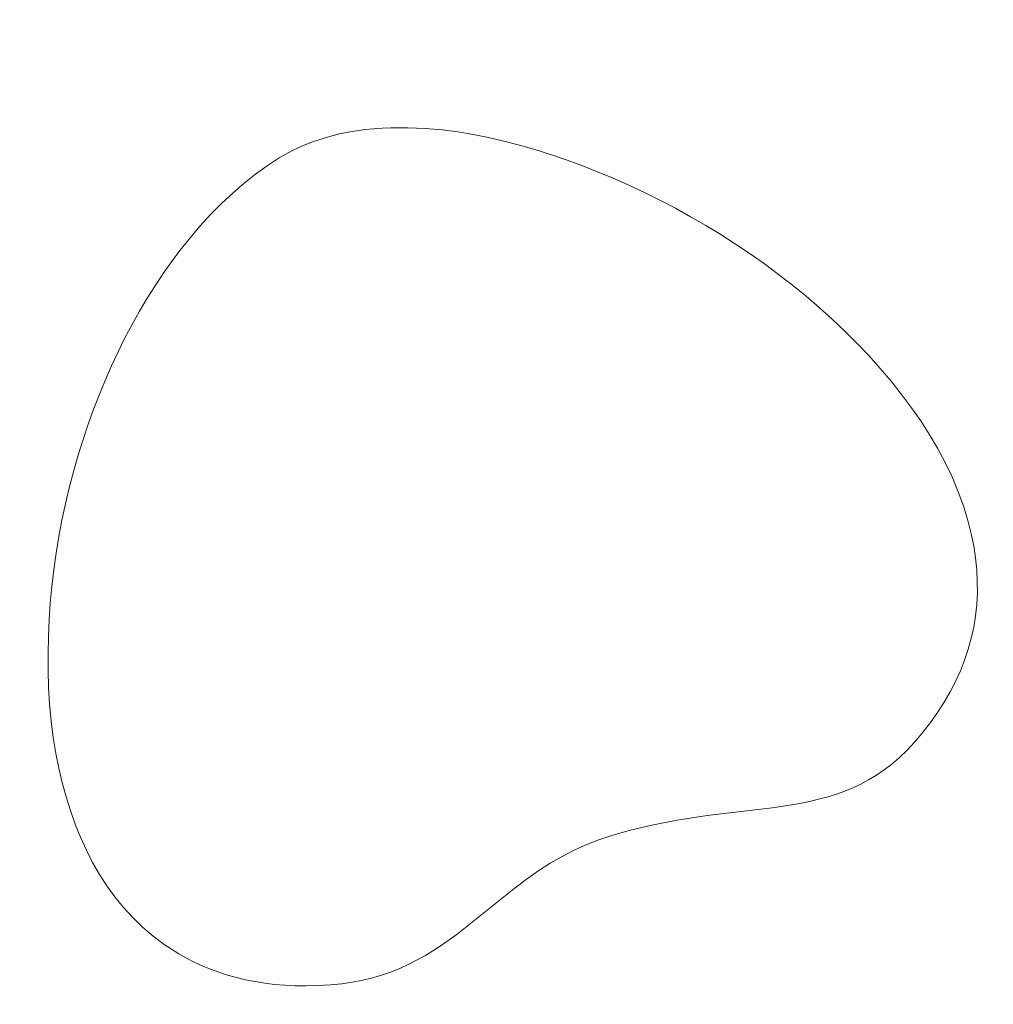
# Model space of a CAD drawing. Header units: millimetres. Extents: x -159 to 180, y -161 to 116.
# Tile 235 of 256: x -138 to -131, y 46 to 53. Entities that reach past the tile are written whole.
import ezdxf

# ---------------------------------------------------------------- set-up
doc = ezdxf.new("R2010")
doc.units = ezdxf.units.MM
doc.header["$MEASUREMENT"] = 0
doc.layers.add('Layer 1', color=7, linetype='Continuous')

msp = doc.modelspace()

# ---------------------------------------------------------------- linework, layer by layer
at = {"layer": 'Layer 1', "color": 18, "lineweight": 9}
for points, knots in [([(-158.5852, -104.074), (-158.5852, -104.074), (179.5952, -104.074), (179.5952, -104.074), (179.5952, -104.074), (179.5952, -104.074), (179.5952, 115.719), (179.5952, 115.719), (179.5952, 115.719), (179.5952, 115.719), (-158.5852, 115.719), (-158.5852, 115.719), (-158.5852, 115.719), (-158.5852, 115.719), (-158.5852, -104.074), (-158.5852, -104.074)], [0, 0, 0, 0, 0.2, 0.2, 0.2, 0.2, 0.4, 0.4, 0.4, 0.4, 0.6, 0.6, 0.6, 0.6, 1, 1, 1, 1]), ([(-53.028, 102.6565), (-53.028, 102.6565), (-53.028, 107.425), (-53.028, 107.425), (-53.028, 107.425), (-53.028, 107.425), (-57.7969, 107.425), (-57.7969, 107.425), (-57.7969, 107.425), (-57.7969, 107.425), (-57.7969, 110.425), (-57.7969, 110.425), (-57.7969, 110.425), (-57.7969, 110.425), (-65.7565, 110.425), (-65.7565, 110.425), (-65.7565, 110.425), (-65.7565, 110.425), (-65.7565, 107.425), (-65.7565, 107.425), (-65.7565, 107.425), (-65.7565, 107.425), (-73.4619, 107.425), (-73.4619, 107.425), (-73.4619, 107.425), (-73.4619, 107.425), (-73.4619, 110.425), (-73.4619, 110.425), (-73.4619, 110.425), (-73.4619, 110.425), (-81.4214, 110.425), (-81.4214, 110.425), (-81.4214, 110.425), (-81.4214, 110.425), (-81.4214, 107.425), (-81.4214, 107.425), (-81.4214, 107.425), (-81.4214, 107.425), (-89.1268, 107.425), (-89.1268, 107.425), (-89.1268, 107.425), (-89.1268, 107.425), (-89.1268, 110.425), (-89.1268, 110.425), (-89.1268, 110.425), (-89.1268, 110.425), (-97.0863, 110.425), (-97.0863, 110.425), (-97.0863, 110.425), (-97.0863, 110.425), (-97.0863, 107.425), (-97.0863, 107.425), (-97.0863, 107.425), (-97.0863, 107.425), (-104.7918, 107.425), (-104.7918, 107.425), (-104.7918, 107.425), (-104.7918, 107.425), (-104.7918, 110.425), (-104.7918, 110.425), (-104.7918, 110.425), (-104.7918, 110.425), (-112.7512, 110.425), (-112.7512, 110.425), (-112.7512, 110.425), (-112.7512, 110.425), (-112.7512, 107.425), (-112.7512, 107.425), (-112.7512, 107.425), (-112.7512, 107.425), (-120.4567, 107.425), (-120.4567, 107.425), (-120.4567, 107.425), (-120.4567, 107.425), (-120.4567, 110.425), (-120.4567, 110.425), (-120.4567, 110.425), (-120.4567, 110.425), (-128.4161, 110.425), (-128.4161, 110.425), (-128.4161, 110.425), (-128.4161, 110.425), (-128.4161, 107.425), (-128.4161, 107.425), (-128.4161, 107.425), (-128.4161, 107.425), (-136.1216, 107.425), (-136.1216, 107.425), (-136.1216, 107.425), (-136.1216, 107.425), (-136.1216, 110.425), (-136.1216, 110.425), (-136.1216, 110.425), (-136.1216, 110.425), (-144.0811, 110.425), (-144.0811, 110.425), (-144.0811, 110.425), (-144.0811, 110.425), (-144.0811, 107.425), (-144.0811, 107.425), (-144.0811, 107.425), (-144.0811, 107.425), (-148.85, 107.425), (-148.85, 107.425), (-148.85, 107.425), (-148.85, 107.425), (-148.85, 102.6565), (-148.85, 102.6565), (-148.85, 102.6565), (-148.85, 102.6565), (-151.85, 102.6565), (-151.85, 102.6565), (-151.85, 102.6565), (-151.85, 102.6565), (-151.85, 94.6965), (-151.85, 94.6965), (-151.85, 94.6965), (-151.85, 94.6965), (-148.85, 94.6965), (-148.85, 94.6965), (-148.85, 94.6965), (-148.85, 94.6965), (-148.85, 86.9914), (-148.85, 86.9914), (-148.85, 86.9914), (-148.85, 86.9914), (-151.85, 86.9914), (-151.85, 86.9914), (-151.85, 86.9914), (-151.85, 86.9914), (-151.85, 79.0315), (-151.85, 79.0315), (-151.85, 79.0315), (-151.85, 79.0315), (-148.85, 79.0315), (-148.85, 79.0315), (-148.85, 79.0315), (-148.85, 79.0315), (-148.85, 71.3264), (-148.85, 71.3264), (-148.85, 71.3264), (-148.85, 71.3264), (-151.85, 71.3264), (-151.85, 71.3264), (-151.85, 71.3264), (-151.85, 71.3264), (-151.85, 63.3664), (-151.85, 63.3664), (-151.85, 63.3664), (-151.85, 63.3664), (-148.85, 63.3664), (-148.85, 63.3664), (-148.85, 63.3664), (-148.85, 63.3664), (-148.85, 55.6614), (-148.85, 55.6614), (-148.85, 55.6614), (-148.85, 55.6614), (-151.85, 55.6614), (-151.85, 55.6614), (-151.85, 55.6614), (-151.85, 55.6614), (-151.85, 47.7024), (-151.85, 47.7024), (-151.85, 47.7024), (-151.85, 47.7024), (-148.85, 47.7024), (-148.85, 47.7024), (-148.85, 47.7024), (-148.85, 47.7024), (-148.85, 39.9963), (-148.85, 39.9963), (-148.85, 39.9963), (-148.85, 39.9963), (-151.85, 39.9963), (-151.85, 39.9963), (-151.85, 39.9963), (-151.85, 39.9963), (-151.85, 32.0364), (-151.85, 32.0364), (-151.85, 32.0364), (-151.85, 32.0364), (-148.85, 32.0364), (-148.85, 32.0364), (-148.85, 32.0364), (-148.85, 32.0364), (-148.85, 24.3313), (-148.85, 24.3313), (-148.85, 24.3313), (-148.85, 24.3313), (-151.85, 24.3313), (-151.85, 24.3313), (-151.85, 24.3313), (-151.85, 24.3313), (-151.85, 16.3723), (-151.85, 16.3723), (-151.85, 16.3723), (-151.85, 16.3723), (-148.85, 16.3723), (-148.85, 16.3723), (-148.85, 16.3723), (-148.85, 16.3723), (-148.85, 11.6028), (-148.85, 11.6028), (-148.85, 11.6028), (-148.85, 11.6028), (-144.0811, 11.6028), (-144.0811, 11.6028), (-144.0811, 11.6028), (-144.0811, 11.6028), (-144.0811, 8.6028), (-144.0811, 8.6028), (-144.0811, 8.6028), (-144.0811, 8.6028), (-136.1216, 8.6028), (-136.1216, 8.6028), (-136.1216, 8.6028), (-136.1216, 8.6028), (-136.1216, 11.6028), (-136.1216, 11.6028), (-136.1216, 11.6028), (-136.1216, 11.6028), (-128.4161, 11.6028), (-128.4161, 11.6028), (-128.4161, 11.6028), (-128.4161, 11.6028), (-128.4161, 8.6028), (-128.4161, 8.6028), (-128.4161, 8.6028), (-128.4161, 8.6028), (-120.4567, 8.6028), (-120.4567, 8.6028), (-120.4567, 8.6028), (-120.4567, 8.6028), (-120.4567, 11.6028), (-120.4567, 11.6028), (-120.4567, 11.6028), (-120.4567, 11.6028), (-112.7512, 11.6028), (-112.7512, 11.6028), (-112.7512, 11.6028), (-112.7512, 11.6028), (-112.7512, 8.6028), (-112.7512, 8.6028), (-112.7512, 8.6028), (-112.7512, 8.6028), (-104.7918, 8.6028), (-104.7918, 8.6028), (-104.7918, 8.6028), (-104.7918, 8.6028), (-104.7918, 11.6028), (-104.7918, 11.6028), (-104.7918, 11.6028), (-104.7918, 11.6028), (-97.0863, 11.6028), (-97.0863, 11.6028), (-97.0863, 11.6028), (-97.0863, 11.6028), (-97.0863, 8.6028), (-97.0863, 8.6028), (-97.0863, 8.6028), (-97.0863, 8.6028), (-89.1268, 8.6028), (-89.1268, 8.6028), (-89.1268, 8.6028), (-89.1268, 8.6028), (-89.1268, 11.6028), (-89.1268, 11.6028), (-89.1268, 11.6028), (-89.1268, 11.6028), (-81.4214, 11.6028), (-81.4214, 11.6028), (-81.4214, 11.6028), (-81.4214, 11.6028), (-81.4214, 8.6028), (-81.4214, 8.6028), (-81.4214, 8.6028), (-81.4214, 8.6028), (-73.4619, 8.6028), (-73.4619, 8.6028), (-73.4619, 8.6028), (-73.4619, 8.6028), (-73.4619, 11.6028), (-73.4619, 11.6028), (-73.4619, 11.6028), (-73.4619, 11.6028), (-65.7565, 11.6028), (-65.7565, 11.6028), (-65.7565, 11.6028), (-65.7565, 11.6028), (-65.7565, 8.6028), (-65.7565, 8.6028), (-65.7565, 8.6028), (-65.7565, 8.6028), (-57.7969, 8.6028), (-57.7969, 8.6028), (-57.7969, 8.6028), (-57.7969, 8.6028), (-57.7969, 11.6028), (-57.7969, 11.6028), (-57.7969, 11.6028), (-57.7969, 11.6028), (-53.028, 11.6028), (-53.028, 11.6028), (-53.028, 11.6028), (-53.028, 11.6028), (-53.028, 16.3723), (-53.028, 16.3723), (-53.028, 16.3723), (-53.028, 16.3723), (-50.028, 16.3723), (-50.028, 16.3723), (-50.028, 16.3723), (-50.028, 16.3723), (-50.028, 24.3313), (-50.028, 24.3313), (-50.028, 24.3313), (-50.028, 24.3313), (-53.028, 24.3313), (-53.028, 24.3313), (-53.028, 24.3313), (-53.028, 24.3313), (-53.028, 32.0364), (-53.028, 32.0364), (-53.028, 32.0364), (-53.028, 32.0364), (-50.028, 32.0364), (-50.028, 32.0364), (-50.028, 32.0364), (-50.028, 32.0364), (-50.028, 39.9963), (-50.028, 39.9963), (-50.028, 39.9963), (-50.028, 39.9963), (-53.028, 39.9963), (-53.028, 39.9963), (-53.028, 39.9963), (-53.028, 39.9963), (-53.028, 47.7024), (-53.028, 47.7024), (-53.028, 47.7024), (-53.028, 47.7024), (-50.028, 47.7024), (-50.028, 47.7024), (-50.028, 47.7024), (-50.028, 47.7024), (-50.028, 55.6614), (-50.028, 55.6614), (-50.028, 55.6614), (-50.028, 55.6614), (-53.028, 55.6614), (-53.028, 55.6614), (-53.028, 55.6614), (-53.028, 55.6614), (-53.028, 63.3664), (-53.028, 63.3664), (-53.028, 63.3664), (-53.028, 63.3664), (-50.028, 63.3664), (-50.028, 63.3664), (-50.028, 63.3664), (-50.028, 63.3664), (-50.028, 71.3264), (-50.028, 71.3264), (-50.028, 71.3264), (-50.028, 71.3264), (-53.028, 71.3264), (-53.028, 71.3264), (-53.028, 71.3264), (-53.028, 71.3264), (-53.028, 79.0315), (-53.028, 79.0315), (-53.028, 79.0315), (-53.028, 79.0315), (-50.028, 79.0315), (-50.028, 79.0315), (-50.028, 79.0315), (-50.028, 79.0315), (-50.028, 86.9914), (-50.028, 86.9914), (-50.028, 86.9914), (-50.028, 86.9914), (-53.028, 86.9914), (-53.028, 86.9914), (-53.028, 86.9914), (-53.028, 86.9914), (-53.028, 94.6965), (-53.028, 94.6965), (-53.028, 94.6965), (-53.028, 94.6965), (-50.028, 94.6965), (-50.028, 94.6965), (-50.028, 94.6965), (-50.028, 94.6965), (-50.028, 102.6565), (-50.028, 102.6565), (-50.028, 102.6565), (-50.028, 102.6565), (-53.028, 102.6565), (-53.028, 102.6565)], [0, 0, 0, 0, 0.009901, 0.009901, 0.009901, 0.009901, 0.019802, 0.019802, 0.019802, 0.019802, 0.029703, 0.029703, 0.029703, 0.029703, 0.039604, 0.039604, 0.039604, 0.039604, 0.049505, 0.049505, 0.049505, 0.049505, 0.059406, 0.059406, 0.059406, 0.059406, 0.069307, 0.069307, 0.069307, 0.069307, 0.079208, 0.079208, 0.079208, 0.079208, 0.089109, 0.089109, 0.089109, 0.089109, 0.09901, 0.09901, 0.09901, 0.09901, 0.108911, 0.108911, 0.108911, 0.108911, 0.118812, 0.118812, 0.118812, 0.118812, 0.128713, 0.128713, 0.128713, 0.128713, 0.138614, 0.138614, 0.138614, 0.138614, 0.148515, 0.148515, 0.148515, 0.148515, 0.158416, 0.158416, 0.158416, 0.158416, 0.168317, 0.168317, 0.168317, 0.168317, 0.178218, 0.178218, 0.178218, 0.178218, 0.188119, 0.188119, 0.188119, 0.188119, 0.19802, 0.19802, 0.19802, 0.19802, 0.207921, 0.207921, 0.207921, 0.207921, 0.217822, 0.217822, 0.217822, 0.217822, 0.227723, 0.227723, 0.227723, 0.227723, 0.237624, 0.237624, 0.237624, 0.237624, 0.247525, 0.247525, 0.247525, 0.247525, 0.257426, 0.257426, 0.257426, 0.257426, 0.267327, 0.267327, 0.267327, 0.267327, 0.277228, 0.277228, 0.277228, 0.277228, 0.287129, 0.287129, 0.287129, 0.287129, 0.29703, 0.29703, 0.29703, 0.29703, 0.306931, 0.306931, 0.306931, 0.306931, 0.316832, 0.316832, 0.316832, 0.316832, 0.326733, 0.326733, 0.326733, 0.326733, 0.336634, 0.336634, 0.336634, 0.336634, 0.346535, 0.346535, 0.346535, 0.346535, 0.356436, 0.356436, 0.356436, 0.356436, 0.366337, 0.366337, 0.366337, 0.366337, 0.376238, 0.376238, 0.376238, 0.376238, 0.386139, 0.386139, 0.386139, 0.386139, 0.39604, 0.39604, 0.39604, 0.39604, 0.405941, 0.405941, 0.405941, 0.405941, 0.415842, 0.415842, 0.415842, 0.415842, 0.425743, 0.425743, 0.425743, 0.425743, 0.435644, 0.435644, 0.435644, 0.435644, 0.445545, 0.445545, 0.445545, 0.445545, 0.455446, 0.455446, 0.455446, 0.455446, 0.465347, 0.465347, 0.465347, 0.465347, 0.475248, 0.475248, 0.475248, 0.475248, 0.485149, 0.485149, 0.485149, 0.485149, 0.49505, 0.49505, 0.49505, 0.49505, 0.50495, 0.50495, 0.50495, 0.50495, 0.514851, 0.514851, 0.514851, 0.514851, 0.524752, 0.524752, 0.524752, 0.524752, 0.534653, 0.534653, 0.534653, 0.534653, 0.544554, 0.544554, 0.544554, 0.544554, 0.554455, 0.554455, 0.554455, 0.554455, 0.564356, 0.564356, 0.564356, 0.564356, 0.574257, 0.574257, 0.574257, 0.574257, 0.584158, 0.584158, 0.584158, 0.584158, 0.594059, 0.594059, 0.594059, 0.594059, 0.60396, 0.60396, 0.60396, 0.60396, 0.613861, 0.613861, 0.613861, 0.613861, 0.623762, 0.623762, 0.623762, 0.623762, 0.633663, 0.633663, 0.633663, 0.633663, 0.643564, 0.643564, 0.643564, 0.643564, 0.653465, 0.653465, 0.653465, 0.653465, 0.663366, 0.663366, 0.663366, 0.663366, 0.673267, 0.673267, 0.673267, 0.673267, 0.683168, 0.683168, 0.683168, 0.683168, 0.693069, 0.693069, 0.693069, 0.693069, 0.70297, 0.70297, 0.70297, 0.70297, 0.712871, 0.712871, 0.712871, 0.712871, 0.722772, 0.722772, 0.722772, 0.722772, 0.732673, 0.732673, 0.732673, 0.732673, 0.742574, 0.742574, 0.742574, 0.742574, 0.752475, 0.752475, 0.752475, 0.752475, 0.762376, 0.762376, 0.762376, 0.762376, 0.772277, 0.772277, 0.772277, 0.772277, 0.782178, 0.782178, 0.782178, 0.782178, 0.792079, 0.792079, 0.792079, 0.792079, 0.80198, 0.80198, 0.80198, 0.80198, 0.811881, 0.811881, 0.811881, 0.811881, 0.821782, 0.821782, 0.821782, 0.821782, 0.831683, 0.831683, 0.831683, 0.831683, 0.841584, 0.841584, 0.841584, 0.841584, 0.851485, 0.851485, 0.851485, 0.851485, 0.861386, 0.861386, 0.861386, 0.861386, 0.871287, 0.871287, 0.871287, 0.871287, 0.881188, 0.881188, 0.881188, 0.881188, 0.891089, 0.891089, 0.891089, 0.891089, 0.90099, 0.90099, 0.90099, 0.90099, 0.910891, 0.910891, 0.910891, 0.910891, 0.920792, 0.920792, 0.920792, 0.920792, 0.930693, 0.930693, 0.930693, 0.930693, 0.940594, 0.940594, 0.940594, 0.940594, 0.950495, 0.950495, 0.950495, 0.950495, 0.960396, 0.960396, 0.960396, 0.960396, 0.970297, 0.970297, 0.970297, 0.970297, 0.980198, 0.980198, 0.980198, 0.980198, 1, 1, 1, 1]), ([(-136.0745, 51.7366), (-136.0745, 51.7366), (-136.1554, 51.6832), (-136.1554, 51.6832), (-136.1554, 51.6832), (-136.1554, 51.6832), (-136.234, 51.6268), (-136.234, 51.6268), (-136.234, 51.6268), (-136.234, 51.6268), (-136.3109, 51.5666), (-136.3109, 51.5666), (-136.3109, 51.5666), (-136.3109, 51.5666), (-136.3864, 51.5021), (-136.3864, 51.5021), (-136.3864, 51.5021), (-136.3864, 51.5021), (-136.4612, 51.4325), (-136.4612, 51.4325), (-136.4612, 51.4325), (-136.4612, 51.4325), (-136.5357, 51.3572), (-136.5357, 51.3572), (-136.5357, 51.3572), (-136.5357, 51.3572), (-136.6103, 51.2755), (-136.6103, 51.2755), (-136.6103, 51.2755), (-136.6103, 51.2755), (-136.6857, 51.1868), (-136.6857, 51.1868), (-136.6857, 51.1868), (-136.6857, 51.1868), (-136.7448, 51.1126), (-136.7448, 51.1126), (-136.7448, 51.1126), (-136.7448, 51.1126), (-136.8024, 51.0357), (-136.8024, 51.0357), (-136.8024, 51.0357), (-136.8024, 51.0357), (-136.8586, 50.9561), (-136.8586, 50.9561), (-136.8586, 50.9561), (-136.8586, 50.9561), (-136.9134, 50.874), (-136.9134, 50.874), (-136.9134, 50.874), (-136.9134, 50.874), (-136.9666, 50.7893), (-136.9666, 50.7893), (-136.9666, 50.7893), (-136.9666, 50.7893), (-137.0182, 50.7023), (-137.0182, 50.7023), (-137.0182, 50.7023), (-137.0182, 50.7023), (-137.0682, 50.613), (-137.0682, 50.613), (-137.0682, 50.613), (-137.0682, 50.613), (-137.1164, 50.5216), (-137.1164, 50.5216), (-137.1164, 50.5216), (-137.1164, 50.5216), (-137.1629, 50.428), (-137.1629, 50.428), (-137.1629, 50.428), (-137.1629, 50.428), (-137.2076, 50.3325), (-137.2076, 50.3325), (-137.2076, 50.3325), (-137.2076, 50.3325), (-137.2504, 50.2351), (-137.2504, 50.2351), (-137.2504, 50.2351), (-137.2504, 50.2351), (-137.2912, 50.136), (-137.2912, 50.136), (-137.2912, 50.136), (-137.2912, 50.136), (-137.3301, 50.0352), (-137.3301, 50.0352), (-137.3301, 50.0352), (-137.3301, 50.0352), (-137.3669, 49.9328), (-137.3669, 49.9328), (-137.3669, 49.9328), (-137.3669, 49.9328), (-137.4017, 49.8289), (-137.4017, 49.8289), (-137.4017, 49.8289), (-137.4017, 49.8289), (-137.4342, 49.7237), (-137.4342, 49.7237), (-137.4342, 49.7237), (-137.4342, 49.7237), (-137.4646, 49.6172), (-137.4646, 49.6172), (-137.4646, 49.6172), (-137.4646, 49.6172), (-137.4927, 49.5095), (-137.4927, 49.5095), (-137.4927, 49.5095), (-137.4927, 49.5095), (-137.5184, 49.4008), (-137.5184, 49.4008), (-137.5184, 49.4008), (-137.5184, 49.4008), (-137.5418, 49.291), (-137.5418, 49.291), (-137.5418, 49.291), (-137.5418, 49.291), (-137.5627, 49.1805), (-137.5627, 49.1805), (-137.5627, 49.1805), (-137.5627, 49.1805), (-137.5811, 49.0691), (-137.5811, 49.0691), (-137.5811, 49.0691), (-137.5811, 49.0691), (-137.597, 48.9571), (-137.597, 48.9571), (-137.597, 48.9571), (-137.597, 48.9571), (-137.6103, 48.8446), (-137.6103, 48.8446), (-137.6103, 48.8446), (-137.6103, 48.8446), (-137.6209, 48.7315), (-137.6209, 48.7315), (-137.6209, 48.7315), (-137.6209, 48.7315), (-137.6288, 48.6181), (-137.6288, 48.6181), (-137.6288, 48.6181), (-137.6288, 48.6181), (-137.6339, 48.5045), (-137.6339, 48.5045), (-137.6339, 48.5045), (-137.6339, 48.5045), (-137.6361, 48.3907), (-137.6361, 48.3907), (-137.6361, 48.3907), (-137.6361, 48.3907), (-137.6355, 48.2768), (-137.6355, 48.2768), (-137.6355, 48.2768), (-137.6355, 48.2768), (-137.6319, 48.1629), (-137.6319, 48.1629), (-137.6319, 48.1629), (-137.6319, 48.1629), (-137.6254, 48.0492), (-137.6254, 48.0492), (-137.6254, 48.0492), (-137.6254, 48.0492), (-137.6157, 47.9358), (-137.6157, 47.9358), (-137.6157, 47.9358), (-137.6157, 47.9358), (-137.6013, 47.8254), (-137.6013, 47.8254), (-137.6013, 47.8254), (-137.6013, 47.8254), (-137.5834, 47.717), (-137.5834, 47.717), (-137.5834, 47.717), (-137.5834, 47.717), (-137.5629, 47.6178), (-137.5629, 47.6178), (-137.5629, 47.6178), (-137.5629, 47.6178), (-137.5397, 47.5204), (-137.5397, 47.5204), (-137.5397, 47.5204), (-137.5397, 47.5204), (-137.5135, 47.4248), (-137.5135, 47.4248), (-137.5135, 47.4248), (-137.5135, 47.4248), (-137.4843, 47.3313), (-137.4843, 47.3313), (-137.4843, 47.3313), (-137.4843, 47.3313), (-137.4519, 47.2401), (-137.4519, 47.2401), (-137.4519, 47.2401), (-137.4519, 47.2401), (-137.4163, 47.1512), (-137.4163, 47.1512), (-137.4163, 47.1512), (-137.4163, 47.1512), (-137.3772, 47.0649), (-137.3772, 47.0649), (-137.3772, 47.0649), (-137.3772, 47.0649), (-137.3346, 46.9812), (-137.3346, 46.9812), (-137.3346, 46.9812), (-137.3346, 46.9812), (-137.2883, 46.9005), (-137.2883, 46.9005), (-137.2883, 46.9005), (-137.2883, 46.9005), (-137.2383, 46.8227), (-137.2383, 46.8227), (-137.2383, 46.8227), (-137.2383, 46.8227), (-137.1843, 46.7481), (-137.1843, 46.7481), (-137.1843, 46.7481), (-137.1843, 46.7481), (-137.1263, 46.6768), (-137.1263, 46.6768), (-137.1263, 46.6768), (-137.1263, 46.6768), (-137.0641, 46.609), (-137.0641, 46.609), (-137.0641, 46.609), (-137.0641, 46.609), (-136.9976, 46.5448), (-136.9976, 46.5448), (-136.9976, 46.5448), (-136.9976, 46.5448), (-136.9267, 46.4844), (-136.9267, 46.4844), (-136.9267, 46.4844), (-136.9267, 46.4844), (-136.8513, 46.428), (-136.8513, 46.428), (-136.8513, 46.428), (-136.8513, 46.428), (-136.8027, 46.3953), (-136.8027, 46.3953), (-136.8027, 46.3953), (-136.8027, 46.3953), (-136.7527, 46.3645), (-136.7527, 46.3645), (-136.7527, 46.3645), (-136.7527, 46.3645), (-136.7014, 46.3355), (-136.7014, 46.3355), (-136.7014, 46.3355), (-136.7014, 46.3355), (-136.6487, 46.3085), (-136.6487, 46.3085), (-136.6487, 46.3085), (-136.6487, 46.3085), (-136.5945, 46.2835), (-136.5945, 46.2835), (-136.5945, 46.2835), (-136.5945, 46.2835), (-136.539, 46.2605), (-136.539, 46.2605), (-136.539, 46.2605), (-136.539, 46.2605), (-136.4819, 46.2395), (-136.4819, 46.2395), (-136.4819, 46.2395), (-136.4819, 46.2395), (-136.4232, 46.2206), (-136.4232, 46.2206), (-136.4232, 46.2206), (-136.4232, 46.2206), (-136.363, 46.2038), (-136.363, 46.2038), (-136.363, 46.2038), (-136.363, 46.2038), (-136.3012, 46.1891), (-136.3012, 46.1891), (-136.3012, 46.1891), (-136.3012, 46.1891), (-136.2377, 46.1766), (-136.2377, 46.1766), (-136.2377, 46.1766), (-136.2377, 46.1766), (-136.1725, 46.1663), (-136.1725, 46.1663), (-136.1725, 46.1663), (-136.1725, 46.1663), (-136.1056, 46.1582), (-136.1056, 46.1582), (-136.1056, 46.1582), (-136.1056, 46.1582), (-136.0369, 46.1524), (-136.0369, 46.1524), (-136.0369, 46.1524), (-136.0369, 46.1524), (-135.9664, 46.1489), (-135.9664, 46.1489), (-135.9664, 46.1489), (-135.9664, 46.1489), (-135.894, 46.1477), (-135.894, 46.1477), (-135.894, 46.1477), (-135.894, 46.1477), (-135.8092, 46.1493), (-135.8092, 46.1493), (-135.8092, 46.1493), (-135.8092, 46.1493), (-135.7286, 46.1541), (-135.7286, 46.1541), (-135.7286, 46.1541), (-135.7286, 46.1541), (-135.6518, 46.162), (-135.6518, 46.162), (-135.6518, 46.162), (-135.6518, 46.162), (-135.5787, 46.1728), (-135.5787, 46.1728), (-135.5787, 46.1728), (-135.5787, 46.1728), (-135.5088, 46.1865), (-135.5088, 46.1865), (-135.5088, 46.1865), (-135.5088, 46.1865), (-135.442, 46.2029), (-135.442, 46.2029), (-135.442, 46.2029), (-135.442, 46.2029), (-135.3778, 46.222), (-135.3778, 46.222), (-135.3778, 46.222), (-135.3778, 46.222), (-135.3161, 46.2436), (-135.3161, 46.2436), (-135.3161, 46.2436), (-135.3161, 46.2436), (-135.2565, 46.2677), (-135.2565, 46.2677), (-135.2565, 46.2677), (-135.2565, 46.2677), (-135.1988, 46.2942), (-135.1988, 46.2942), (-135.1988, 46.2942), (-135.1988, 46.2942), (-135.1425, 46.3229), (-135.1425, 46.3229), (-135.1425, 46.3229), (-135.1425, 46.3229), (-135.0875, 46.3537), (-135.0875, 46.3537), (-135.0875, 46.3537), (-135.0875, 46.3537), (-134.9799, 46.4213), (-134.9799, 46.4213), (-134.9799, 46.4213), (-134.9799, 46.4213), (-134.8737, 46.4963), (-134.8737, 46.4963), (-134.8737, 46.4963), (-134.8737, 46.4963), (-134.4899, 46.8039), (-134.4899, 46.8039), (-134.4899, 46.8039), (-134.4899, 46.8039), (-134.3982, 46.8724), (-134.3982, 46.8724), (-134.3982, 46.8724), (-134.3982, 46.8724), (-134.3208, 46.9271), (-134.3208, 46.9271), (-134.3208, 46.9271), (-134.3208, 46.9271), (-134.2452, 46.9751), (-134.2452, 46.9751), (-134.2452, 46.9751), (-134.2452, 46.9751), (-134.1589, 47.0232), (-134.1589, 47.0232), (-134.1589, 47.0232), (-134.1589, 47.0232), (-134.0861, 47.0606), (-134.0861, 47.0606), (-134.0861, 47.0606), (-134.0861, 47.0606), (-134.0086, 47.0968), (-134.0086, 47.0968), (-134.0086, 47.0968), (-134.0086, 47.0968), (-133.9219, 47.132), (-133.9219, 47.132), (-133.9219, 47.132), (-133.9219, 47.132), (-133.8212, 47.1663), (-133.8212, 47.1663), (-133.8212, 47.1663), (-133.8212, 47.1663), (-133.7017, 47.1998), (-133.7017, 47.1998), (-133.7017, 47.1998), (-133.7017, 47.1998), (-133.5588, 47.2329), (-133.5588, 47.2329), (-133.5588, 47.2329), (-133.5588, 47.2329), (-133.3878, 47.2656), (-133.3878, 47.2656), (-133.3878, 47.2656), (-133.3878, 47.2656), (-133.1838, 47.2981), (-133.1838, 47.2981), (-133.1838, 47.2981), (-133.1838, 47.2981), (-132.746, 47.3508), (-132.746, 47.3508), (-132.746, 47.3508), (-132.746, 47.3508), (-132.6127, 47.3704), (-132.6127, 47.3704), (-132.6127, 47.3704), (-132.6127, 47.3704), (-132.5482, 47.3821), (-132.5482, 47.3821), (-132.5482, 47.3821), (-132.5482, 47.3821), (-132.4849, 47.3948), (-132.4849, 47.3948), (-132.4849, 47.3948), (-132.4849, 47.3948), (-132.423, 47.4094), (-132.423, 47.4094), (-132.423, 47.4094), (-132.423, 47.4094), (-132.3665, 47.4248), (-132.3665, 47.4248), (-132.3665, 47.4248), (-132.3665, 47.4248), (-132.3107, 47.4423), (-132.3107, 47.4423), (-132.3107, 47.4423), (-132.3107, 47.4423), (-132.2555, 47.462), (-132.2555, 47.462), (-132.2555, 47.462), (-132.2555, 47.462), (-132.201, 47.4844), (-132.201, 47.4844), (-132.201, 47.4844), (-132.201, 47.4844), (-132.1471, 47.5097), (-132.1471, 47.5097), (-132.1471, 47.5097), (-132.1471, 47.5097), (-132.0938, 47.5381), (-132.0938, 47.5381), (-132.0938, 47.5381), (-132.0938, 47.5381), (-132.041, 47.5701), (-132.041, 47.5701), (-132.041, 47.5701), (-132.041, 47.5701), (-131.9887, 47.6058), (-131.9887, 47.6058), (-131.9887, 47.6058), (-131.9887, 47.6058), (-131.9369, 47.6456), (-131.9369, 47.6456), (-131.9369, 47.6456), (-131.9369, 47.6456), (-131.8855, 47.6898), (-131.8855, 47.6898), (-131.8855, 47.6898), (-131.8855, 47.6898), (-131.8345, 47.7386), (-131.8345, 47.7386), (-131.8345, 47.7386), (-131.8345, 47.7386), (-131.7839, 47.7924), (-131.7839, 47.7924), (-131.7839, 47.7924), (-131.7839, 47.7924), (-131.7336, 47.8514), (-131.7336, 47.8514), (-131.7336, 47.8514), (-131.7336, 47.8514), (-131.6836, 47.9159), (-131.6836, 47.9159), (-131.6836, 47.9159), (-131.6836, 47.9159), (-131.6339, 47.9863), (-131.6339, 47.9863), (-131.6339, 47.9863), (-131.6339, 47.9863), (-131.5845, 48.0627), (-131.5845, 48.0627), (-131.5845, 48.0627), (-131.5845, 48.0627), (-131.5435, 48.1326), (-131.5435, 48.1326), (-131.5435, 48.1326), (-131.5435, 48.1326), (-131.5066, 48.2034), (-131.5066, 48.2034), (-131.5066, 48.2034), (-131.5066, 48.2034), (-131.4739, 48.275), (-131.4739, 48.275), (-131.4739, 48.275), (-131.4739, 48.275), (-131.4452, 48.3476), (-131.4452, 48.3476), (-131.4452, 48.3476), (-131.4452, 48.3476), (-131.4207, 48.4209), (-131.4207, 48.4209), (-131.4207, 48.4209), (-131.4207, 48.4209), (-131.4003, 48.4951), (-131.4003, 48.4951), (-131.4003, 48.4951), (-131.4003, 48.4951), (-131.384, 48.5701), (-131.384, 48.5701), (-131.384, 48.5701), (-131.384, 48.5701), (-131.3717, 48.646), (-131.3717, 48.646), (-131.3717, 48.646), (-131.3717, 48.646), (-131.3636, 48.7226), (-131.3636, 48.7226), (-131.3636, 48.7226), (-131.3636, 48.7226), (-131.3595, 48.8001), (-131.3595, 48.8001), (-131.3595, 48.8001), (-131.3595, 48.8001), (-131.3596, 48.8783), (-131.3596, 48.8783), (-131.3596, 48.8783), (-131.3596, 48.8783), (-131.3637, 48.9573), (-131.3637, 48.9573), (-131.3637, 48.9573), (-131.3637, 48.9573), (-131.3719, 49.0371), (-131.3719, 49.0371), (-131.3719, 49.0371), (-131.3719, 49.0371), (-131.3841, 49.1177), (-131.3841, 49.1177), (-131.3841, 49.1177), (-131.3841, 49.1177), (-131.4005, 49.199), (-131.4005, 49.199), (-131.4005, 49.199), (-131.4005, 49.199), (-131.4208, 49.281), (-131.4208, 49.281), (-131.4208, 49.281), (-131.4208, 49.281), (-131.4517, 49.3826), (-131.4517, 49.3826), (-131.4517, 49.3826), (-131.4517, 49.3826), (-131.4885, 49.4834), (-131.4885, 49.4834), (-131.4885, 49.4834), (-131.4885, 49.4834), (-131.5306, 49.5831), (-131.5306, 49.5831), (-131.5306, 49.5831), (-131.5306, 49.5831), (-131.5776, 49.6813), (-131.5776, 49.6813), (-131.5776, 49.6813), (-131.5776, 49.6813), (-131.6289, 49.7774), (-131.6289, 49.7774), (-131.6289, 49.7774), (-131.6289, 49.7774), (-131.684, 49.8711), (-131.684, 49.8711), (-131.684, 49.8711), (-131.684, 49.8711), (-131.7422, 49.962), (-131.7422, 49.962), (-131.7422, 49.962), (-131.7422, 49.962), (-131.8031, 50.0496), (-131.8031, 50.0496), (-131.8031, 50.0496), (-131.8031, 50.0496), (-131.8709, 50.1402), (-131.8709, 50.1402), (-131.8709, 50.1402), (-131.8709, 50.1402), (-131.9418, 50.2292), (-131.9418, 50.2292), (-131.9418, 50.2292), (-131.9418, 50.2292), (-132.0159, 50.3166), (-132.0159, 50.3166), (-132.0159, 50.3166), (-132.0159, 50.3166), (-132.0928, 50.4023), (-132.0928, 50.4023), (-132.0928, 50.4023), (-132.0928, 50.4023), (-132.1726, 50.4863), (-132.1726, 50.4863), (-132.1726, 50.4863), (-132.1726, 50.4863), (-132.2549, 50.5685), (-132.2549, 50.5685), (-132.2549, 50.5685), (-132.2549, 50.5685), (-132.3398, 50.6488), (-132.3398, 50.6488), (-132.3398, 50.6488), (-132.3398, 50.6488), (-132.4271, 50.7273), (-132.4271, 50.7273), (-132.4271, 50.7273), (-132.4271, 50.7273), (-132.5166, 50.8039), (-132.5166, 50.8039), (-132.5166, 50.8039), (-132.5166, 50.8039), (-132.6082, 50.8784), (-132.6082, 50.8784), (-132.6082, 50.8784), (-132.6082, 50.8784), (-132.7017, 50.9509), (-132.7017, 50.9509), (-132.7017, 50.9509), (-132.7017, 50.9509), (-132.797, 51.0214), (-132.797, 51.0214), (-132.797, 51.0214), (-132.797, 51.0214), (-132.894, 51.0897), (-132.894, 51.0897), (-132.894, 51.0897), (-132.894, 51.0897), (-132.9925, 51.1558), (-132.9925, 51.1558), (-132.9925, 51.1558), (-132.9925, 51.1558), (-133.0924, 51.2196), (-133.0924, 51.2196), (-133.0924, 51.2196), (-133.0924, 51.2196), (-133.1935, 51.2812), (-133.1935, 51.2812), (-133.1935, 51.2812), (-133.1935, 51.2812), (-133.2957, 51.3404), (-133.2957, 51.3404), (-133.2957, 51.3404), (-133.2957, 51.3404), (-133.3989, 51.3973), (-133.3989, 51.3973), (-133.3989, 51.3973), (-133.3989, 51.3973), (-133.5029, 51.4517), (-133.5029, 51.4517), (-133.5029, 51.4517), (-133.5029, 51.4517), (-133.6076, 51.5036), (-133.6076, 51.5036), (-133.6076, 51.5036), (-133.6076, 51.5036), (-133.7128, 51.5529), (-133.7128, 51.5529), (-133.7128, 51.5529), (-133.7128, 51.5529), (-133.8185, 51.5997), (-133.8185, 51.5997), (-133.8185, 51.5997), (-133.8185, 51.5997), (-133.9243, 51.6438), (-133.9243, 51.6438), (-133.9243, 51.6438), (-133.9243, 51.6438), (-134.0303, 51.6852), (-134.0303, 51.6852), (-134.0303, 51.6852), (-134.0303, 51.6852), (-134.1363, 51.7239), (-134.1363, 51.7239), (-134.1363, 51.7239), (-134.1363, 51.7239), (-134.2421, 51.7598), (-134.2421, 51.7598), (-134.2421, 51.7598), (-134.2421, 51.7598), (-134.3476, 51.7928), (-134.3476, 51.7928), (-134.3476, 51.7928), (-134.3476, 51.7928), (-134.4527, 51.8229), (-134.4527, 51.8229), (-134.4527, 51.8229), (-134.4527, 51.8229), (-134.5572, 51.8501), (-134.5572, 51.8501), (-134.5572, 51.8501), (-134.5572, 51.8501), (-134.661, 51.8742), (-134.661, 51.8742), (-134.661, 51.8742), (-134.661, 51.8742), (-134.7638, 51.8953), (-134.7638, 51.8953), (-134.7638, 51.8953), (-134.7638, 51.8953), (-134.8657, 51.9133), (-134.8657, 51.9133), (-134.8657, 51.9133), (-134.8657, 51.9133), (-134.9193, 51.9202), (-134.9193, 51.9202), (-134.9193, 51.9202), (-134.9193, 51.9202), (-134.9725, 51.927), (-134.9725, 51.927), (-134.9725, 51.927), (-134.9725, 51.927), (-135.0893, 51.9361), (-135.0893, 51.9361), (-135.0893, 51.9361), (-135.0893, 51.9361), (-135.2055, 51.9411), (-135.2055, 51.9411), (-135.2055, 51.9411), (-135.2055, 51.9411), (-135.3213, 51.9409), (-135.3213, 51.9409), (-135.3213, 51.9409), (-135.3213, 51.9409), (-135.3791, 51.9386), (-135.3791, 51.9386), (-135.3791, 51.9386), (-135.3791, 51.9386), (-135.4368, 51.9345), (-135.4368, 51.9345), (-135.4368, 51.9345), (-135.4368, 51.9345), (-135.4946, 51.9286), (-135.4946, 51.9286), (-135.4946, 51.9286), (-135.4946, 51.9286), (-135.5524, 51.9208), (-135.5524, 51.9208), (-135.5524, 51.9208), (-135.5524, 51.9208), (-135.6102, 51.9108), (-135.6102, 51.9108), (-135.6102, 51.9108), (-135.6102, 51.9108), (-135.668, 51.8986), (-135.668, 51.8986), (-135.668, 51.8986), (-135.668, 51.8986), (-135.726, 51.8841), (-135.726, 51.8841), (-135.726, 51.8841), (-135.726, 51.8841), (-135.784, 51.867), (-135.784, 51.867), (-135.784, 51.867), (-135.784, 51.867), (-135.8422, 51.8474), (-135.8422, 51.8474), (-135.8422, 51.8474), (-135.8422, 51.8474), (-135.9006, 51.8249), (-135.9006, 51.8249), (-135.9006, 51.8249), (-135.9006, 51.8249), (-135.9477, 51.805), (-135.9477, 51.805), (-135.9477, 51.805), (-135.9477, 51.805), (-135.9852, 51.7871), (-135.9852, 51.7871), (-135.9852, 51.7871), (-135.9852, 51.7871), (-136.0745, 51.7366), (-136.0745, 51.7366)], [0, 0, 0, 0, 0.005076, 0.005076, 0.005076, 0.005076, 0.010152, 0.010152, 0.010152, 0.010152, 0.015228, 0.015228, 0.015228, 0.015228, 0.020305, 0.020305, 0.020305, 0.020305, 0.025381, 0.025381, 0.025381, 0.025381, 0.030457, 0.030457, 0.030457, 0.030457, 0.035533, 0.035533, 0.035533, 0.035533, 0.040609, 0.040609, 0.040609, 0.040609, 0.045685, 0.045685, 0.045685, 0.045685, 0.050761, 0.050761, 0.050761, 0.050761, 0.055838, 0.055838, 0.055838, 0.055838, 0.060914, 0.060914, 0.060914, 0.060914, 0.06599, 0.06599, 0.06599, 0.06599, 0.071066, 0.071066, 0.071066, 0.071066, 0.076142, 0.076142, 0.076142, 0.076142, 0.081218, 0.081218, 0.081218, 0.081218, 0.086294, 0.086294, 0.086294, 0.086294, 0.091371, 0.091371, 0.091371, 0.091371, 0.096447, 0.096447, 0.096447, 0.096447, 0.101523, 0.101523, 0.101523, 0.101523, 0.106599, 0.106599, 0.106599, 0.106599, 0.111675, 0.111675, 0.111675, 0.111675, 0.116751, 0.116751, 0.116751, 0.116751, 0.121827, 0.121827, 0.121827, 0.121827, 0.126904, 0.126904, 0.126904, 0.126904, 0.13198, 0.13198, 0.13198, 0.13198, 0.137056, 0.137056, 0.137056, 0.137056, 0.142132, 0.142132, 0.142132, 0.142132, 0.147208, 0.147208, 0.147208, 0.147208, 0.152284, 0.152284, 0.152284, 0.152284, 0.15736, 0.15736, 0.15736, 0.15736, 0.162437, 0.162437, 0.162437, 0.162437, 0.167513, 0.167513, 0.167513, 0.167513, 0.172589, 0.172589, 0.172589, 0.172589, 0.177665, 0.177665, 0.177665, 0.177665, 0.182741, 0.182741, 0.182741, 0.182741, 0.187817, 0.187817, 0.187817, 0.187817, 0.192893, 0.192893, 0.192893, 0.192893, 0.19797, 0.19797, 0.19797, 0.19797, 0.203046, 0.203046, 0.203046, 0.203046, 0.208122, 0.208122, 0.208122, 0.208122, 0.213198, 0.213198, 0.213198, 0.213198, 0.218274, 0.218274, 0.218274, 0.218274, 0.22335, 0.22335, 0.22335, 0.22335, 0.228426, 0.228426, 0.228426, 0.228426, 0.233503, 0.233503, 0.233503, 0.233503, 0.238579, 0.238579, 0.238579, 0.238579, 0.243655, 0.243655, 0.243655, 0.243655, 0.248731, 0.248731, 0.248731, 0.248731, 0.253807, 0.253807, 0.253807, 0.253807, 0.258883, 0.258883, 0.258883, 0.258883, 0.263959, 0.263959, 0.263959, 0.263959, 0.269036, 0.269036, 0.269036, 0.269036, 0.274112, 0.274112, 0.274112, 0.274112, 0.279188, 0.279188, 0.279188, 0.279188, 0.284264, 0.284264, 0.284264, 0.284264, 0.28934, 0.28934, 0.28934, 0.28934, 0.294416, 0.294416, 0.294416, 0.294416, 0.299492, 0.299492, 0.299492, 0.299492, 0.304569, 0.304569, 0.304569, 0.304569, 0.309645, 0.309645, 0.309645, 0.309645, 0.314721, 0.314721, 0.314721, 0.314721, 0.319797, 0.319797, 0.319797, 0.319797, 0.324873, 0.324873, 0.324873, 0.324873, 0.329949, 0.329949, 0.329949, 0.329949, 0.335025, 0.335025, 0.335025, 0.335025, 0.340102, 0.340102, 0.340102, 0.340102, 0.345178, 0.345178, 0.345178, 0.345178, 0.350254, 0.350254, 0.350254, 0.350254, 0.35533, 0.35533, 0.35533, 0.35533, 0.360406, 0.360406, 0.360406, 0.360406, 0.365482, 0.365482, 0.365482, 0.365482, 0.370558, 0.370558, 0.370558, 0.370558, 0.375635, 0.375635, 0.375635, 0.375635, 0.380711, 0.380711, 0.380711, 0.380711, 0.385787, 0.385787, 0.385787, 0.385787, 0.390863, 0.390863, 0.390863, 0.390863, 0.395939, 0.395939, 0.395939, 0.395939, 0.401015, 0.401015, 0.401015, 0.401015, 0.406091, 0.406091, 0.406091, 0.406091, 0.411168, 0.411168, 0.411168, 0.411168, 0.416244, 0.416244, 0.416244, 0.416244, 0.42132, 0.42132, 0.42132, 0.42132, 0.426396, 0.426396, 0.426396, 0.426396, 0.431472, 0.431472, 0.431472, 0.431472, 0.436548, 0.436548, 0.436548, 0.436548, 0.441624, 0.441624, 0.441624, 0.441624, 0.446701, 0.446701, 0.446701, 0.446701, 0.451777, 0.451777, 0.451777, 0.451777, 0.456853, 0.456853, 0.456853, 0.456853, 0.461929, 0.461929, 0.461929, 0.461929, 0.467005, 0.467005, 0.467005, 0.467005, 0.472081, 0.472081, 0.472081, 0.472081, 0.477157, 0.477157, 0.477157, 0.477157, 0.482234, 0.482234, 0.482234, 0.482234, 0.48731, 0.48731, 0.48731, 0.48731, 0.492386, 0.492386, 0.492386, 0.492386, 0.497462, 0.497462, 0.497462, 0.497462, 0.502538, 0.502538, 0.502538, 0.502538, 0.507614, 0.507614, 0.507614, 0.507614, 0.51269, 0.51269, 0.51269, 0.51269, 0.517766, 0.517766, 0.517766, 0.517766, 0.522843, 0.522843, 0.522843, 0.522843, 0.527919, 0.527919, 0.527919, 0.527919, 0.532995, 0.532995, 0.532995, 0.532995, 0.538071, 0.538071, 0.538071, 0.538071, 0.543147, 0.543147, 0.543147, 0.543147, 0.548223, 0.548223, 0.548223, 0.548223, 0.553299, 0.553299, 0.553299, 0.553299, 0.558376, 0.558376, 0.558376, 0.558376, 0.563452, 0.563452, 0.563452, 0.563452, 0.568528, 0.568528, 0.568528, 0.568528, 0.573604, 0.573604, 0.573604, 0.573604, 0.57868, 0.57868, 0.57868, 0.57868, 0.583756, 0.583756, 0.583756, 0.583756, 0.588832, 0.588832, 0.588832, 0.588832, 0.593909, 0.593909, 0.593909, 0.593909, 0.598985, 0.598985, 0.598985, 0.598985, 0.604061, 0.604061, 0.604061, 0.604061, 0.609137, 0.609137, 0.609137, 0.609137, 0.614213, 0.614213, 0.614213, 0.614213, 0.619289, 0.619289, 0.619289, 0.619289, 0.624365, 0.624365, 0.624365, 0.624365, 0.629442, 0.629442, 0.629442, 0.629442, 0.634518, 0.634518, 0.634518, 0.634518, 0.639594, 0.639594, 0.639594, 0.639594, 0.64467, 0.64467, 0.64467, 0.64467, 0.649746, 0.649746, 0.649746, 0.649746, 0.654822, 0.654822, 0.654822, 0.654822, 0.659898, 0.659898, 0.659898, 0.659898, 0.664975, 0.664975, 0.664975, 0.664975, 0.670051, 0.670051, 0.670051, 0.670051, 0.675127, 0.675127, 0.675127, 0.675127, 0.680203, 0.680203, 0.680203, 0.680203, 0.685279, 0.685279, 0.685279, 0.685279, 0.690355, 0.690355, 0.690355, 0.690355, 0.695431, 0.695431, 0.695431, 0.695431, 0.700508, 0.700508, 0.700508, 0.700508, 0.705584, 0.705584, 0.705584, 0.705584, 0.71066, 0.71066, 0.71066, 0.71066, 0.715736, 0.715736, 0.715736, 0.715736, 0.720812, 0.720812, 0.720812, 0.720812, 0.725888, 0.725888, 0.725888, 0.725888, 0.730964, 0.730964, 0.730964, 0.730964, 0.736041, 0.736041, 0.736041, 0.736041, 0.741117, 0.741117, 0.741117, 0.741117, 0.746193, 0.746193, 0.746193, 0.746193, 0.751269, 0.751269, 0.751269, 0.751269, 0.756345, 0.756345, 0.756345, 0.756345, 0.761421, 0.761421, 0.761421, 0.761421, 0.766497, 0.766497, 0.766497, 0.766497, 0.771574, 0.771574, 0.771574, 0.771574, 0.77665, 0.77665, 0.77665, 0.77665, 0.781726, 0.781726, 0.781726, 0.781726, 0.786802, 0.786802, 0.786802, 0.786802, 0.791878, 0.791878, 0.791878, 0.791878, 0.796954, 0.796954, 0.796954, 0.796954, 0.80203, 0.80203, 0.80203, 0.80203, 0.807107, 0.807107, 0.807107, 0.807107, 0.812183, 0.812183, 0.812183, 0.812183, 0.817259, 0.817259, 0.817259, 0.817259, 0.822335, 0.822335, 0.822335, 0.822335, 0.827411, 0.827411, 0.827411, 0.827411, 0.832487, 0.832487, 0.832487, 0.832487, 0.837563, 0.837563, 0.837563, 0.837563, 0.84264, 0.84264, 0.84264, 0.84264, 0.847716, 0.847716, 0.847716, 0.847716, 0.852792, 0.852792, 0.852792, 0.852792, 0.857868, 0.857868, 0.857868, 0.857868, 0.862944, 0.862944, 0.862944, 0.862944, 0.86802, 0.86802, 0.86802, 0.86802, 0.873096, 0.873096, 0.873096, 0.873096, 0.878173, 0.878173, 0.878173, 0.878173, 0.883249, 0.883249, 0.883249, 0.883249, 0.888325, 0.888325, 0.888325, 0.888325, 0.893401, 0.893401, 0.893401, 0.893401, 0.898477, 0.898477, 0.898477, 0.898477, 0.903553, 0.903553, 0.903553, 0.903553, 0.908629, 0.908629, 0.908629, 0.908629, 0.913706, 0.913706, 0.913706, 0.913706, 0.918782, 0.918782, 0.918782, 0.918782, 0.923858, 0.923858, 0.923858, 0.923858, 0.928934, 0.928934, 0.928934, 0.928934, 0.93401, 0.93401, 0.93401, 0.93401, 0.939086, 0.939086, 0.939086, 0.939086, 0.944162, 0.944162, 0.944162, 0.944162, 0.949239, 0.949239, 0.949239, 0.949239, 0.954315, 0.954315, 0.954315, 0.954315, 0.959391, 0.959391, 0.959391, 0.959391, 0.964467, 0.964467, 0.964467, 0.964467, 0.969543, 0.969543, 0.969543, 0.969543, 0.974619, 0.974619, 0.974619, 0.974619, 0.979695, 0.979695, 0.979695, 0.979695, 0.984772, 0.984772, 0.984772, 0.984772, 0.989848, 0.989848, 0.989848, 0.989848, 1, 1, 1, 1])]:
    msp.add_open_spline(points, degree=3, knots=knots, dxfattribs=at)

doc.saveas('drawing.dxf')
